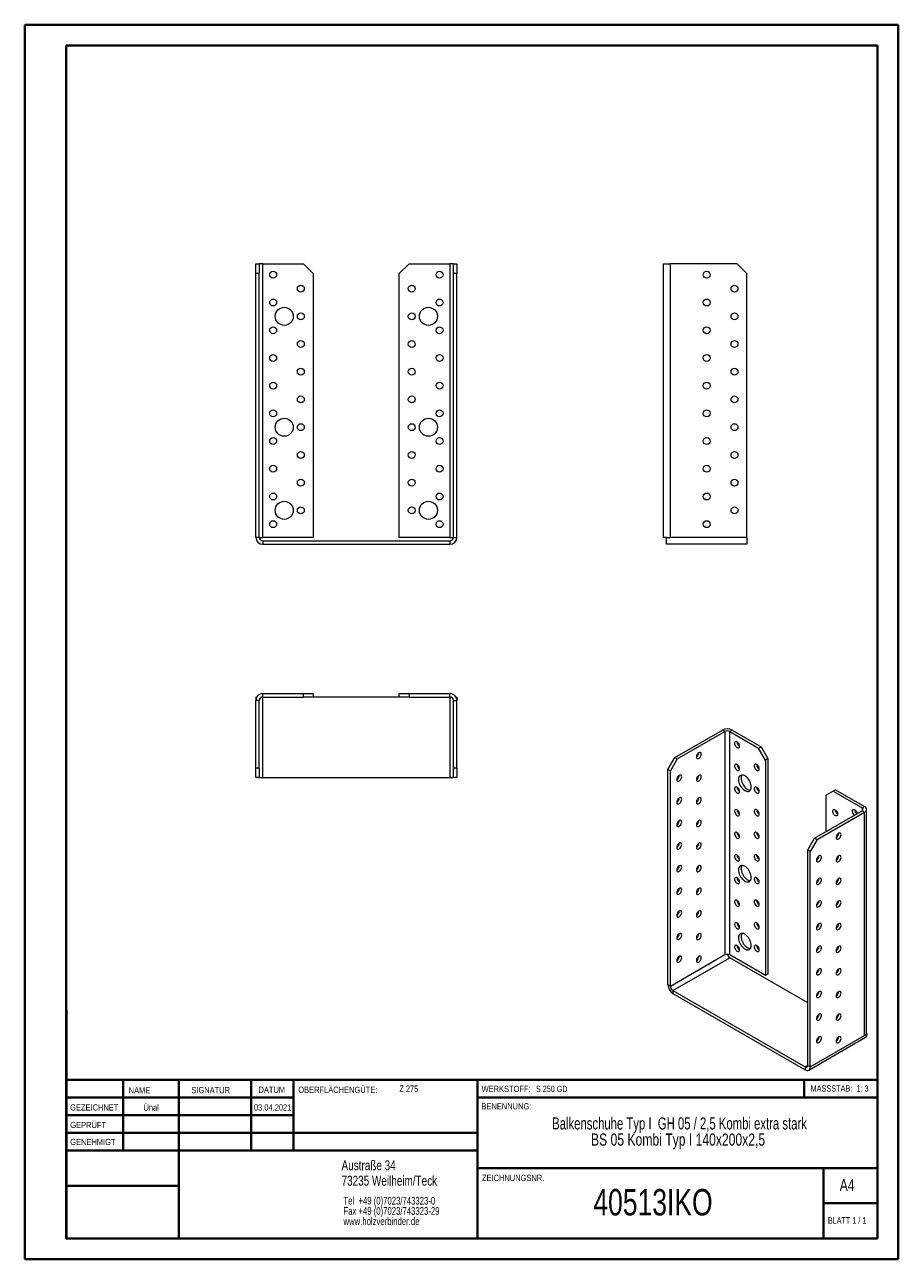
# Model space of a CAD drawing. Header units: millimetres. Extents: x 0 to 210, y 0 to 297.
import ezdxf

# ---------------------------------------------------------------- set-up
doc = ezdxf.new("R2010")
doc.units = ezdxf.units.MM
doc.styles.add('SLDTEXTSTYLE0', font='TXT', dxfattribs={"width": 0.75})
doc.styles.add('SLDTEXTSTYLE1', font='TXT', dxfattribs={"width": 0.681818})
doc.styles.add('SLDTEXTSTYLE2', font='TXT', dxfattribs={"width": 0.7})
doc.styles.add('SLDTEXTSTYLE3', font='TXT', dxfattribs={"width": 0.6875})
doc.styles.add('SLDTEXTSTYLE4', font='TXT', dxfattribs={"width": 0.69898})

# ---------------------------------------------------------------- blocks, each defined once
blk = doc.blocks.new('SW_NOTE_0')
at = {"color": 0, "linetype": 'Continuous', "lineweight": 0, "char_height": 1.8521, "attachment_point": 1, "style": 'SLDTEXTSTYLE0'}
for s, insert in [('Tel  +49 (0)7023/743323-0', (0, 2.39)), ('Fax +49 (0)7023/743323-29', (0, -0.08)), ('www.holzverbinder.de', (0, -2.55))]:
    blk.add_mtext(s, dxfattribs=dict(at, insert=insert))
blk = doc.blocks.new('SW_NOTE_1')
at = {"color": 0, "linetype": 'Continuous', "lineweight": 0, "char_height": 2.9104, "attachment_point": 2}
for s, insert, style in [('Balkenschuhe Typ I  GH 05 / 2,5 Kombi extra stark', (45.38, 3.75), 'SLDTEXTSTYLE4'), ('BS 05 Kombi Typ I 140x200x2,5', (45.03, -0.13), 'SLDTEXTSTYLE0')]:
    blk.add_mtext(s, dxfattribs=dict(at, insert=insert, style=style))

msp = doc.modelspace()

# ---------------------------------------------------------------- linework, layer by layer
at = {"color": 7, "linetype": 'Continuous', "lineweight": 40}
for p, q in [((0.08, 0.21), (0.08, 297.21)), ((0.08, 297.21), (210.08, 297.21)), ((210.08, 0.21), (210.08, 297.21)), ((210.08, 292.21), (210.08, 297.21)), ((10.08, 292.21), (205.08, 292.21)), ((10.08, 5.21), (10.08, 292.21)), ((205.08, 5.21), (205.08, 292.21)), ((10.11, 60.37), (10.11, 5.12)), ((205.08, 43.37), (10.11, 43.37)), ((23.71, 43.37), (23.71, 26.37)), ((37.1, 43.37), (37.1, 5.12)), ((54.51, 43.37), (54.51, 26.37)), ((64.71, 26.37), (64.71, 43.37)), ((108.91, 43.37), (108.91, 5.12)), ((187.47, 39.12), (187.47, 43.37)), ((64.71, 39.1), (10.11, 39.1)), ((205.08, 39.12), (108.91, 39.12)), ((64.71, 34.87), (10.11, 34.87)), ((108.91, 30.62), (10.11, 30.62)), ((108.91, 26.37), (10.11, 26.37)), ((108.91, 22.12), (205.08, 22.12)), ((192.08, 5.21), (192.08, 22.21)), ((37.1, 17.87), (10.11, 17.87)), ((10.11, 13.71), (10.08, 13.71)), ((205.08, 13.71), (192.08, 13.71)), ((10.11, 9.46), (10.08, 9.46)), ((10.08, 5.21), (205.08, 5.21)), ((205.08, 5.21), (180.99, 5.21)), ((0.08, 0.21), (210.08, 0.21))]:
    msp.add_line(p, q, dxfattribs=at)
at = {"color": 7, "linetype": 'Continuous', "lineweight": 15}
for p, q in [((55.63, 239.72), (56.46, 239.72)), ((55.63, 237.39), (55.63, 239.72)), ((56.46, 239.72), (56.46, 237.39)), ((57.3, 239.72), (56.46, 239.72)), ((57.3, 173.89), (57.3, 239.72)), ((57.3, 239.72), (67.13, 239.72)), ((69.46, 237.39), (67.13, 239.72)), ((92.46, 239.72), (90.13, 237.39)), ((92.46, 239.72), (102.3, 239.72)), ((102.3, 239.72), (102.3, 173.89)), ((103.13, 239.72), (102.3, 239.72)), ((103.13, 237.39), (103.13, 239.72)), ((103.13, 239.72), (103.96, 239.72)), ((103.96, 239.72), (103.96, 237.39)), ((153.54, 239.72), (153.54, 173.89)), ((153.54, 239.72), (155.21, 239.72)), ((155.21, 239.72), (155.21, 173.89)), ((171.37, 239.72), (155.21, 239.72)), ((173.71, 237.39), (171.37, 239.72)), ((56.46, 237.39), (55.63, 237.39)), ((55.63, 173.89), (55.63, 237.39)), ((56.46, 173.89), (56.46, 237.39)), ((69.46, 237.39), (69.46, 173.89)), ((90.13, 173.89), (90.13, 237.39)), ((103.96, 237.39), (103.13, 237.39)), ((103.13, 173.89), (103.13, 237.39)), ((103.96, 173.89), (103.96, 237.39)), ((173.71, 173.89), (173.71, 237.39)), ((56.46, 173.89), (55.63, 173.89)), ((56.46, 173.89), (57.3, 173.89)), ((69.46, 173.89), (57.3, 173.89)), ((57.3, 173.06), (57.3, 172.22)), ((57.3, 173.06), (102.3, 173.06)), ((102.3, 173.89), (90.13, 173.89)), ((102.3, 173.89), (103.13, 173.89)), ((102.3, 173.06), (102.3, 172.22)), ((103.13, 173.89), (103.96, 173.89)), ((154.37, 173.89), (153.54, 173.89)), ((154.37, 173.89), (155.21, 173.89)), ((154.37, 172.22), (154.37, 173.89)), ((173.71, 173.89), (155.21, 173.89)), ((173.71, 173.89), (173.71, 172.22)), ((57.3, 172.22), (102.3, 172.22)), ((173.71, 172.22), (154.37, 172.22)), ((55.63, 135.47), (55.63, 134.64)), ((55.85, 135.47), (55.63, 135.47)), ((56.46, 134.64), (55.63, 134.64)), ((55.63, 118.47), (55.63, 134.64)), ((56.46, 118.47), (56.46, 134.64)), ((57.3, 135.47), (57.3, 136.3)), ((57.3, 136.3), (67.13, 136.3)), ((57.3, 135.47), (67.13, 135.47)), ((57.3, 116.14), (57.3, 135.47)), ((67.13, 135.47), (67.13, 136.3)), ((67.13, 136.3), (69.46, 136.3)), ((69.46, 135.47), (67.13, 135.47)), ((69.46, 136.3), (69.46, 135.47)), ((90.13, 135.47), (69.46, 135.47)), ((90.13, 135.47), (90.13, 136.3)), ((90.13, 136.3), (92.46, 136.3)), ((92.46, 135.47), (90.13, 135.47)), ((92.46, 136.3), (92.46, 135.47)), ((92.46, 136.3), (102.3, 136.3)), ((92.46, 135.47), (102.3, 135.47)), ((102.3, 135.47), (102.3, 136.3)), ((102.3, 135.47), (102.3, 116.14)), ((103.13, 134.64), (103.96, 134.64)), ((103.13, 118.47), (103.13, 134.64)), ((103.74, 135.47), (103.96, 135.47)), ((103.96, 135.47), (103.96, 134.64)), ((103.96, 118.47), (103.96, 134.64)), ((156.36, 120.93), (167.79, 127.53)), ((156.95, 120.59), (168.38, 127.19)), ((168.38, 127.19), (167.79, 127.53)), ((168.38, 127.19), (168.38, 73.43)), ((169.56, 127.19), (170.15, 127.53)), ((169.56, 73.43), (169.56, 127.19)), ((169.56, 127.19), (176.51, 123.18)), ((170.15, 127.53), (177.1, 123.52)), ((176.51, 123.18), (177.1, 123.52)), ((178.16, 120.32), (176.51, 123.18)), ((177.1, 123.52), (178.75, 120.66)), ((154.71, 118.07), (156.36, 120.93)), ((156.95, 120.59), (155.3, 117.73)), ((156.36, 120.93), (156.95, 120.59)), ((178.75, 120.66), (178.16, 120.32)), ((178.16, 120.32), (178.16, 68.47)), ((178.75, 120.66), (178.75, 68.81)), ((55.63, 118.47), (56.46, 118.47)), ((55.63, 116.14), (55.63, 118.47)), ((56.46, 116.14), (55.63, 116.14)), ((56.46, 118.47), (56.46, 116.14)), ((56.46, 116.14), (57.3, 116.14)), ((57.3, 116.14), (102.3, 116.14)), ((102.3, 116.14), (103.13, 116.14)), ((103.13, 118.47), (103.96, 118.47)), ((103.13, 116.14), (103.13, 118.47)), ((103.96, 116.14), (103.13, 116.14)), ((103.96, 118.47), (103.96, 116.14)), ((155.3, 117.73), (154.71, 118.07)), ((154.71, 66.22), (154.71, 118.07)), ((155.3, 65.88), (155.3, 117.73)), ((195.01, 113.18), (194.42, 112.84)), ((195.01, 113.18), (201.97, 109.16)), ((194.42, 112.84), (192.77, 111.88)), ((192.77, 103.17), (192.77, 111.88)), ((194.42, 112.84), (201.38, 108.82)), ((189.95, 101.54), (201.38, 108.14)), ((190.54, 101.2), (201.97, 107.8)), ((201.38, 108.82), (201.97, 109.16)), ((201.38, 108.82), (201.38, 108.14)), ((201.38, 108.14), (201.97, 107.8)), ((201.97, 54.05), (201.97, 107.8)), ((202.46, 54.73), (202.46, 108.48)), ((188.3, 98.68), (189.95, 101.54)), ((190.54, 101.2), (188.89, 98.34)), ((189.95, 101.54), (190.54, 101.2)), ((188.89, 98.34), (188.3, 98.68)), ((188.3, 46.83), (188.3, 98.68)), ((188.89, 46.49), (188.89, 98.34)), ((168.38, 73.43), (155.3, 65.88)), ((155.89, 64.86), (169.56, 72.75)), ((178.16, 68.47), (169.56, 73.43)), ((188.3, 61.94), (169.56, 72.75)), ((178.75, 68.81), (178.16, 68.47)), ((155.3, 65.88), (154.71, 66.22)), ((155.89, 64.86), (155.89, 64.18)), ((155.89, 64.86), (187.71, 46.49)), ((155.89, 64.18), (187.71, 45.81)), ((195.48, 58.47), (195.25, 58.6)), ((188.54, 45.73), (202.21, 53.62)), ((188.89, 46.49), (201.97, 54.05)), ((202.56, 54.39), (201.97, 54.05)), ((202.4, 54.48), (202.56, 54.39)), ((188.3, 46.83), (187.71, 46.49)), ((187.71, 46.49), (187.71, 45.81)), ((188.3, 46.83), (188.89, 46.49))]:
    msp.add_line(p, q, dxfattribs=at)
at = {"color": 7, "linetype": 'Continuous', "lineweight": 0}
for p, q in [((64.71, 39.12), (10.11, 39.12)), ((23.71, 5.21), (23.71, 5.12)), ((54.51, 5.21), (54.51, 5.12))]:
    msp.add_line(p, q, dxfattribs=at)
at = {"color": 7, "linetype": 'Continuous', "lineweight": 15, "flags": 128}
for points in [[(171.91, 123.65), (171.89, 123.85), (171.83, 124.06), (171.73, 124.26), (171.6, 124.44), (171.45, 124.59), (171.29, 124.69), (171.13, 124.75), (170.99, 124.74), (170.87, 124.69), (170.79, 124.58), (170.74, 124.42), (170.74, 124.24), (170.79, 124.03), (170.87, 123.83), (170.99, 123.63), (171.13, 123.47), (171.29, 123.34), (171.45, 123.26), (171.6, 123.23), (171.73, 123.26), (171.83, 123.35), (171.89, 123.48), (171.91, 123.65)], [(162.13, 122.09), (161.97, 121.97), (161.83, 121.81), (161.7, 121.62), (161.61, 121.42), (161.56, 121.21), (161.55, 121.02), (161.58, 120.86), (161.65, 120.74), (161.76, 120.66), (161.9, 120.65), (162.05, 120.69), (162.21, 120.78), (162.37, 120.92), (162.51, 121.09), (162.61, 121.29), (162.69, 121.5), (162.72, 121.7), (162.71, 121.88), (162.66, 122.02), (162.56, 122.12), (162.44, 122.17), (162.29, 122.15), (162.13, 122.09)], [(171.91, 118.21), (171.89, 118.4), (171.83, 118.61), (171.73, 118.81), (171.6, 119), (171.45, 119.15), (171.29, 119.25), (171.13, 119.3), (170.99, 119.3), (170.87, 119.24), (170.79, 119.13), (170.74, 118.98), (170.74, 118.79), (170.79, 118.59), (170.87, 118.38), (170.99, 118.19), (171.13, 118.02), (171.29, 117.89), (171.45, 117.81), (171.6, 117.79), (171.73, 117.82), (171.83, 117.9), (171.89, 118.04), (171.91, 118.21)], [(176.63, 118.21), (176.61, 118.41), (176.54, 118.61), (176.44, 118.81), (176.31, 119), (176.16, 119.15), (176, 119.25), (175.84, 119.3), (175.7, 119.3), (175.58, 119.24), (175.5, 119.13), (175.46, 118.98), (175.46, 118.79), (175.5, 118.59), (175.58, 118.38), (175.7, 118.19), (175.84, 118.02), (176, 117.89), (176.16, 117.81), (176.31, 117.79), (176.44, 117.82), (176.54, 117.91), (176.61, 118.04), (176.63, 118.21)], [(157.42, 116.64), (157.26, 116.53), (157.11, 116.37), (156.99, 116.18), (156.9, 115.98), (156.84, 115.77), (156.83, 115.58), (156.86, 115.42), (156.94, 115.29), (157.05, 115.22), (157.18, 115.2), (157.34, 115.24), (157.5, 115.34), (157.65, 115.48), (157.79, 115.65), (157.9, 115.85), (157.97, 116.06), (158.01, 116.26), (158, 116.44), (157.94, 116.58), (157.85, 116.68), (157.73, 116.72), (157.58, 116.71), (157.42, 116.64)], [(162.13, 116.64), (161.97, 116.53), (161.83, 116.37), (161.7, 116.18), (161.61, 115.97), (161.56, 115.77), (161.55, 115.58), (161.58, 115.42), (161.65, 115.29), (161.76, 115.22), (161.9, 115.2), (162.05, 115.24), (162.21, 115.34), (162.37, 115.48), (162.51, 115.65), (162.61, 115.85), (162.69, 116.06), (162.72, 116.26), (162.71, 116.44), (162.66, 116.58), (162.56, 116.68), (162.44, 116.72), (162.29, 116.71), (162.13, 116.64)], [(174.74, 113.85), (174.72, 114.16), (174.66, 114.48), (174.56, 114.8), (174.42, 115.13), (174.25, 115.44), (174.05, 115.74), (173.83, 116), (173.59, 116.24), (173.34, 116.43), (173.08, 116.57), (172.84, 116.67), (172.6, 116.71), (172.37, 116.7), (172.17, 116.64), (172, 116.52), (171.86, 116.36), (171.76, 116.15), (171.7, 115.9), (171.68, 115.62), (171.7, 115.32), (171.76, 115), (171.86, 114.67), (172, 114.35), (172.17, 114.04), (172.37, 113.74), (172.6, 113.47), (172.84, 113.24), (173.08, 113.05), (173.34, 112.9), (173.59, 112.81), (173.83, 112.76), (174.05, 112.77), (174.25, 112.84), (174.42, 112.95), (174.56, 113.12), (174.66, 113.33), (174.72, 113.57), (174.74, 113.85)], [(172.46, 116.71), (172.45, 116.7), (172.35, 116.49), (172.29, 116.24), (172.27, 115.96), (172.29, 115.66), (172.35, 115.34), (172.45, 115.01), (172.59, 114.69), (172.76, 114.38), (172.96, 114.08), (173.19, 113.81), (173.42, 113.58), (173.67, 113.39), (173.93, 113.24), (174.18, 113.15), (174.42, 113.1), (174.55, 113.1)], [(171.91, 112.77), (171.89, 112.96), (171.83, 113.17), (171.73, 113.37), (171.6, 113.55), (171.45, 113.7), (171.29, 113.81), (171.13, 113.86), (170.99, 113.86), (170.87, 113.8), (170.79, 113.69), (170.74, 113.53), (170.74, 113.35), (170.79, 113.15), (170.87, 112.94), (170.99, 112.75), (171.13, 112.58), (171.29, 112.45), (171.45, 112.37), (171.6, 112.34), (171.73, 112.38), (171.83, 112.46), (171.89, 112.59), (171.91, 112.77)], [(176.63, 112.77), (176.61, 112.96), (176.54, 113.17), (176.44, 113.37), (176.31, 113.55), (176.16, 113.7), (176, 113.81), (175.84, 113.86), (175.7, 113.86), (175.58, 113.8), (175.5, 113.69), (175.46, 113.54), (175.46, 113.35), (175.5, 113.15), (175.58, 112.94), (175.7, 112.75), (175.84, 112.58), (176, 112.45), (176.16, 112.37), (176.31, 112.35), (176.44, 112.38), (176.54, 112.46), (176.61, 112.59), (176.63, 112.77)], [(157.42, 111.2), (157.26, 111.08), (157.11, 110.93), (156.99, 110.74), (156.9, 110.53), (156.84, 110.33), (156.83, 110.13), (156.86, 109.97), (156.94, 109.85), (157.05, 109.78), (157.18, 109.76), (157.34, 109.8), (157.5, 109.89), (157.65, 110.03), (157.79, 110.21), (157.9, 110.41), (157.97, 110.61), (158.01, 110.81), (158, 110.99), (157.94, 111.14), (157.85, 111.23), (157.73, 111.28), (157.58, 111.27), (157.42, 111.2)], [(162.13, 111.2), (161.97, 111.08), (161.83, 110.92), (161.7, 110.74), (161.61, 110.53), (161.56, 110.33), (161.55, 110.13), (161.58, 109.97), (161.65, 109.85), (161.76, 109.78), (161.9, 109.76), (162.05, 109.8), (162.21, 109.89), (162.37, 110.03), (162.51, 110.21), (162.61, 110.41), (162.69, 110.61), (162.72, 110.81), (162.71, 110.99), (162.66, 111.14), (162.56, 111.23), (162.44, 111.28), (162.29, 111.27), (162.13, 111.2)], [(171.91, 107.32), (171.89, 107.52), (171.83, 107.72), (171.73, 107.93), (171.6, 108.11), (171.45, 108.26), (171.29, 108.36), (171.13, 108.42), (170.99, 108.41), (170.87, 108.35), (170.79, 108.24), (170.74, 108.09), (170.74, 107.91), (170.79, 107.7), (170.87, 107.5), (170.99, 107.3), (171.13, 107.13), (171.29, 107.01), (171.45, 106.93), (171.6, 106.9), (171.73, 106.93), (171.83, 107.02), (171.89, 107.15), (171.91, 107.32)], [(176.63, 107.32), (176.61, 107.52), (176.54, 107.73), (176.44, 107.93), (176.31, 108.11), (176.16, 108.26), (176, 108.36), (175.84, 108.42), (175.7, 108.41), (175.58, 108.36), (175.5, 108.25), (175.46, 108.09), (175.46, 107.91), (175.5, 107.7), (175.58, 107.5), (175.7, 107.3), (175.84, 107.13), (176, 107.01), (176.16, 106.93), (176.31, 106.9), (176.44, 106.93), (176.54, 107.02), (176.61, 107.15), (176.63, 107.32)], [(194.31, 108), (194.33, 108.18), (194.39, 108.31), (194.49, 108.39), (194.62, 108.42), (194.78, 108.4), (194.94, 108.32), (195.09, 108.19), (195.24, 108.02), (195.35, 107.83), (195.44, 107.62), (195.48, 107.42), (195.48, 107.23), (195.44, 107.08), (195.35, 106.97), (195.24, 106.91), (195.09, 106.91), (194.94, 106.96), (194.78, 107.07), (194.62, 107.22), (194.49, 107.4), (194.39, 107.6), (194.33, 107.81), (194.31, 108)], [(199.02, 108), (199.04, 108.18), (199.11, 108.31), (199.21, 108.39), (199.34, 108.43), (199.49, 108.4), (199.65, 108.32), (199.81, 108.19), (199.95, 108.02), (200.07, 107.83), (200.15, 107.62), (200.19, 107.45)], [(157.42, 105.76), (157.26, 105.64), (157.11, 105.48), (156.99, 105.29), (156.9, 105.09), (156.84, 104.88), (156.83, 104.69), (156.86, 104.53), (156.94, 104.41), (157.05, 104.33), (157.18, 104.32), (157.34, 104.36), (157.5, 104.45), (157.65, 104.59), (157.79, 104.76), (157.9, 104.96), (157.97, 105.17), (158.01, 105.37), (158, 105.55), (157.94, 105.69), (157.85, 105.79), (157.73, 105.83), (157.58, 105.82), (157.42, 105.76)], [(162.13, 105.76), (161.97, 105.64), (161.83, 105.48), (161.7, 105.29), (161.61, 105.09), (161.56, 104.88), (161.55, 104.69), (161.58, 104.53), (161.65, 104.41), (161.76, 104.33), (161.9, 104.32), (162.05, 104.36), (162.21, 104.45), (162.37, 104.59), (162.51, 104.76), (162.61, 104.96), (162.69, 105.17), (162.72, 105.37), (162.71, 105.55), (162.66, 105.69), (162.56, 105.79), (162.44, 105.83), (162.29, 105.82), (162.13, 105.76)], [(171.91, 101.88), (171.89, 102.07), (171.83, 102.28), (171.73, 102.48), (171.6, 102.67), (171.45, 102.82), (171.29, 102.92), (171.13, 102.97), (170.99, 102.97), (170.87, 102.91), (170.79, 102.8), (170.74, 102.65), (170.74, 102.46), (170.79, 102.26), (170.87, 102.05), (170.99, 101.86), (171.13, 101.69), (171.29, 101.56), (171.45, 101.48), (171.6, 101.46), (171.73, 101.49), (171.83, 101.57), (171.89, 101.71), (171.91, 101.88)], [(176.63, 101.88), (176.61, 102.07), (176.54, 102.28), (176.44, 102.48), (176.31, 102.67), (176.16, 102.82), (176, 102.92), (175.84, 102.97), (175.7, 102.97), (175.58, 102.91), (175.5, 102.8), (175.46, 102.65), (175.46, 102.46), (175.5, 102.26), (175.58, 102.05), (175.7, 101.86), (175.84, 101.69), (176, 101.56), (176.16, 101.48), (176.31, 101.46), (176.44, 101.49), (176.54, 101.57), (176.61, 101.71), (176.63, 101.88)], [(195.72, 102.7), (195.56, 102.58), (195.41, 102.42), (195.29, 102.23), (195.2, 102.03), (195.14, 101.82), (195.13, 101.63), (195.17, 101.47), (195.24, 101.35), (195.35, 101.28), (195.49, 101.26), (195.64, 101.3), (195.8, 101.39), (195.96, 101.53), (196.09, 101.7), (196.2, 101.9), (196.28, 102.11), (196.31, 102.31), (196.3, 102.49), (196.24, 102.63), (196.15, 102.73), (196.03, 102.78), (195.88, 102.76), (195.72, 102.7)], [(195.42, 101.93), (195.37, 101.96), (195.23, 102.1)], [(195.37, 102.36), (195.44, 102.18), (195.48, 102)], [(157.42, 100.31), (157.26, 100.2), (157.11, 100.04), (156.99, 99.85), (156.9, 99.64), (156.84, 99.44), (156.83, 99.25), (156.86, 99.08), (156.94, 98.96), (157.05, 98.89), (157.18, 98.87), (157.34, 98.91), (157.5, 99.01), (157.65, 99.14), (157.79, 99.32), (157.9, 99.52), (157.97, 99.73), (158.01, 99.93), (158, 100.1), (157.94, 100.25), (157.85, 100.35), (157.73, 100.39), (157.58, 100.38), (157.42, 100.31)], [(162.13, 100.31), (161.97, 100.2), (161.83, 100.04), (161.7, 99.85), (161.61, 99.64), (161.56, 99.44), (161.55, 99.25), (161.58, 99.08), (161.65, 98.96), (161.76, 98.89), (161.9, 98.87), (162.05, 98.91), (162.21, 99), (162.37, 99.14), (162.51, 99.32), (162.61, 99.52), (162.69, 99.73), (162.72, 99.93), (162.71, 100.1), (162.66, 100.25), (162.56, 100.35), (162.44, 100.39), (162.29, 100.38), (162.13, 100.31)], [(171.91, 96.43), (171.89, 96.63), (171.83, 96.84), (171.73, 97.04), (171.6, 97.22), (171.45, 97.37), (171.29, 97.48), (171.13, 97.53), (170.99, 97.53), (170.87, 97.47), (170.79, 97.36), (170.74, 97.2), (170.74, 97.02), (170.79, 96.82), (170.87, 96.61), (170.99, 96.41), (171.13, 96.25), (171.29, 96.12), (171.45, 96.04), (171.6, 96.01), (171.73, 96.04), (171.83, 96.13), (171.89, 96.26), (171.91, 96.43)], [(176.63, 96.43), (176.61, 96.63), (176.54, 96.84), (176.44, 97.04), (176.31, 97.22), (176.16, 97.37), (176, 97.48), (175.84, 97.53), (175.7, 97.53), (175.58, 97.47), (175.5, 97.36), (175.46, 97.2), (175.46, 97.02), (175.5, 96.82), (175.58, 96.61), (175.7, 96.42), (175.84, 96.25), (176, 96.12), (176.16, 96.04), (176.31, 96.01), (176.44, 96.05), (176.54, 96.13), (176.61, 96.26), (176.63, 96.43)], [(191.01, 97.25), (190.85, 97.14), (190.7, 96.98), (190.58, 96.79), (190.48, 96.59), (190.43, 96.38), (190.42, 96.19), (190.45, 96.03), (190.53, 95.9), (190.63, 95.83), (190.77, 95.81), (190.93, 95.85), (191.09, 95.95), (191.24, 96.09), (191.38, 96.26), (191.49, 96.46), (191.56, 96.67), (191.59, 96.87), (191.58, 97.05), (191.53, 97.19), (191.44, 97.29), (191.31, 97.33), (191.17, 97.32), (191.01, 97.25)], [(195.72, 97.25), (195.56, 97.14), (195.41, 96.98), (195.29, 96.79), (195.2, 96.58), (195.14, 96.38), (195.13, 96.19), (195.17, 96.03), (195.24, 95.9), (195.35, 95.83), (195.49, 95.81), (195.64, 95.85), (195.8, 95.95), (195.96, 96.09), (196.09, 96.26), (196.2, 96.46), (196.28, 96.67), (196.31, 96.87), (196.3, 97.05), (196.24, 97.19), (196.15, 97.29), (196.03, 97.33), (195.88, 97.32), (195.72, 97.25)], [(195.42, 96.48), (195.37, 96.52), (195.23, 96.66)], [(195.37, 96.91), (195.44, 96.74), (195.48, 96.56)], [(157.42, 94.87), (157.26, 94.75), (157.11, 94.59), (156.99, 94.41), (156.9, 94.2), (156.84, 94), (156.83, 93.8), (156.86, 93.64), (156.94, 93.52), (157.05, 93.45), (157.18, 93.43), (157.34, 93.47), (157.5, 93.56), (157.65, 93.7), (157.79, 93.88), (157.9, 94.08), (157.97, 94.28), (158.01, 94.48), (158, 94.66), (157.94, 94.8), (157.85, 94.9), (157.73, 94.95), (157.58, 94.94), (157.42, 94.87)], [(162.13, 94.87), (161.97, 94.75), (161.83, 94.59), (161.7, 94.41), (161.61, 94.2), (161.56, 93.99), (161.55, 93.8), (161.58, 93.64), (161.65, 93.52), (161.76, 93.45), (161.9, 93.43), (162.05, 93.47), (162.21, 93.56), (162.37, 93.7), (162.51, 93.88), (162.61, 94.07), (162.69, 94.28), (162.72, 94.48), (162.71, 94.66), (162.66, 94.8), (162.56, 94.9), (162.44, 94.95), (162.29, 94.94), (162.13, 94.87)], [(171.91, 90.99), (171.89, 91.19), (171.83, 91.39), (171.73, 91.6), (171.6, 91.78), (171.45, 91.93), (171.29, 92.03), (171.13, 92.09), (170.99, 92.08), (170.87, 92.02), (170.79, 91.91), (170.74, 91.76), (170.74, 91.58), (170.79, 91.37), (170.87, 91.17), (170.99, 90.97), (171.13, 90.8), (171.29, 90.68), (171.45, 90.6), (171.6, 90.57), (171.73, 90.6), (171.83, 90.69), (171.89, 90.82), (171.91, 90.99)], [(174.74, 92.08), (174.72, 92.38), (174.66, 92.7), (174.56, 93.03), (174.42, 93.35), (174.25, 93.67), (174.05, 93.96), (173.83, 94.23), (173.59, 94.46), (173.34, 94.65), (173.08, 94.8), (172.84, 94.9), (172.6, 94.94), (172.37, 94.93), (172.17, 94.86), (172, 94.75), (171.86, 94.58), (171.76, 94.38), (171.7, 94.13), (171.68, 93.85), (171.7, 93.55), (171.76, 93.23), (171.86, 92.9), (172, 92.58), (172.17, 92.26), (172.37, 91.97), (172.6, 91.7), (172.84, 91.47), (173.08, 91.27), (173.34, 91.13), (173.59, 91.03), (173.83, 90.99), (174.05, 91), (174.25, 91.06), (174.42, 91.18), (174.56, 91.34), (174.66, 91.55), (174.72, 91.8), (174.74, 92.08)], [(172.46, 94.94), (172.45, 94.92), (172.35, 94.72), (172.29, 94.47), (172.27, 94.19), (172.29, 93.89), (172.35, 93.57), (172.45, 93.24), (172.59, 92.92), (172.76, 92.6), (172.96, 92.31), (173.19, 92.04), (173.42, 91.81), (173.67, 91.61), (173.93, 91.47), (174.18, 91.37), (174.42, 91.33), (174.55, 91.33)], [(176.63, 90.99), (176.61, 91.19), (176.54, 91.39), (176.44, 91.6), (176.31, 91.78), (176.16, 91.93), (176, 92.03), (175.84, 92.09), (175.7, 92.08), (175.58, 92.02), (175.5, 91.91), (175.46, 91.76), (175.46, 91.58), (175.5, 91.37), (175.58, 91.17), (175.7, 90.97), (175.84, 90.8), (176, 90.68), (176.16, 90.6), (176.31, 90.57), (176.44, 90.6), (176.54, 90.69), (176.61, 90.82), (176.63, 90.99)], [(157.42, 89.43), (157.26, 89.31), (157.11, 89.15), (156.99, 88.96), (156.9, 88.76), (156.84, 88.55), (156.83, 88.36), (156.86, 88.2), (156.94, 88.08), (157.05, 88), (157.18, 87.99), (157.34, 88.03), (157.5, 88.12), (157.65, 88.26), (157.79, 88.43), (157.9, 88.63), (157.97, 88.84), (158.01, 89.04), (158, 89.22), (157.94, 89.36), (157.85, 89.46), (157.73, 89.5), (157.58, 89.49), (157.42, 89.43)], [(162.13, 89.43), (161.97, 89.31), (161.83, 89.15), (161.7, 88.96), (161.61, 88.76), (161.56, 88.55), (161.55, 88.36), (161.58, 88.2), (161.65, 88.08), (161.76, 88), (161.9, 87.99), (162.05, 88.03), (162.21, 88.12), (162.37, 88.26), (162.51, 88.43), (162.61, 88.63), (162.69, 88.84), (162.72, 89.04), (162.71, 89.22), (162.66, 89.36), (162.56, 89.46), (162.44, 89.5), (162.29, 89.49), (162.13, 89.43)], [(191.01, 91.81), (190.85, 91.69), (190.7, 91.54), (190.58, 91.35), (190.48, 91.14), (190.43, 90.94), (190.42, 90.74), (190.45, 90.58), (190.53, 90.46), (190.63, 90.39), (190.77, 90.37), (190.93, 90.41), (191.09, 90.5), (191.24, 90.64), (191.38, 90.82), (191.49, 91.02), (191.56, 91.22), (191.59, 91.42), (191.58, 91.6), (191.53, 91.75), (191.44, 91.84), (191.31, 91.89), (191.17, 91.88), (191.01, 91.81)], [(195.72, 91.81), (195.56, 91.69), (195.41, 91.53), (195.29, 91.35), (195.2, 91.14), (195.14, 90.94), (195.13, 90.74), (195.17, 90.58), (195.24, 90.46), (195.35, 90.39), (195.49, 90.37), (195.64, 90.41), (195.8, 90.5), (195.96, 90.64), (196.09, 90.82), (196.2, 91.02), (196.28, 91.22), (196.31, 91.42), (196.3, 91.6), (196.24, 91.75), (196.15, 91.84), (196.03, 91.89), (195.88, 91.88), (195.72, 91.81)], [(195.42, 91.04), (195.37, 91.08), (195.23, 91.21)], [(195.37, 91.47), (195.44, 91.29), (195.48, 91.12)], [(171.91, 85.55), (171.89, 85.74), (171.83, 85.95), (171.73, 86.15), (171.6, 86.33), (171.45, 86.48), (171.29, 86.59), (171.13, 86.64), (170.99, 86.64), (170.87, 86.58), (170.79, 86.47), (170.74, 86.32), (170.74, 86.13), (170.79, 85.93), (170.87, 85.72), (170.99, 85.53), (171.13, 85.36), (171.29, 85.23), (171.45, 85.15), (171.6, 85.13), (171.73, 85.16), (171.83, 85.24), (171.89, 85.38), (171.91, 85.55)], [(176.63, 85.55), (176.61, 85.74), (176.54, 85.95), (176.44, 86.15), (176.31, 86.34), (176.16, 86.48), (176, 86.59), (175.84, 86.64), (175.7, 86.64), (175.58, 86.58), (175.5, 86.47), (175.46, 86.32), (175.46, 86.13), (175.5, 85.93), (175.58, 85.72), (175.7, 85.53), (175.84, 85.36), (176, 85.23), (176.16, 85.15), (176.31, 85.13), (176.44, 85.16), (176.54, 85.24), (176.61, 85.38), (176.63, 85.55)], [(191.01, 86.37), (190.85, 86.25), (190.7, 86.09), (190.58, 85.9), (190.48, 85.7), (190.43, 85.49), (190.42, 85.3), (190.45, 85.14), (190.53, 85.02), (190.63, 84.94), (190.77, 84.93), (190.93, 84.97), (191.09, 85.06), (191.24, 85.2), (191.38, 85.37), (191.49, 85.57), (191.56, 85.78), (191.59, 85.98), (191.58, 86.16), (191.53, 86.3), (191.44, 86.4), (191.31, 86.45), (191.17, 86.43), (191.01, 86.37)], [(195.72, 86.37), (195.56, 86.25), (195.41, 86.09), (195.29, 85.9), (195.2, 85.7), (195.14, 85.49), (195.13, 85.3), (195.17, 85.14), (195.24, 85.02), (195.35, 84.94), (195.49, 84.93), (195.64, 84.97), (195.8, 85.06), (195.96, 85.2), (196.09, 85.37), (196.2, 85.57), (196.28, 85.78), (196.31, 85.98), (196.3, 86.16), (196.24, 86.3), (196.15, 86.4), (196.03, 86.44), (195.88, 86.43), (195.72, 86.37)], [(157.42, 83.98), (157.26, 83.87), (157.11, 83.71), (156.99, 83.52), (156.9, 83.31), (156.84, 83.11), (156.83, 82.92), (156.86, 82.75), (156.94, 82.63), (157.05, 82.56), (157.18, 82.54), (157.34, 82.58), (157.5, 82.67), (157.65, 82.81), (157.79, 82.99), (157.9, 83.19), (157.97, 83.4), (158.01, 83.6), (158, 83.77), (157.94, 83.92), (157.85, 84.02), (157.73, 84.06), (157.58, 84.05), (157.42, 83.98)], [(162.13, 83.98), (161.97, 83.87), (161.83, 83.71), (161.7, 83.52), (161.61, 83.31), (161.56, 83.11), (161.55, 82.92), (161.58, 82.75), (161.65, 82.63), (161.76, 82.56), (161.9, 82.54), (162.05, 82.58), (162.21, 82.67), (162.37, 82.81), (162.51, 82.99), (162.61, 83.19), (162.69, 83.39), (162.72, 83.59), (162.71, 83.77), (162.66, 83.92), (162.56, 84.02), (162.44, 84.06), (162.29, 84.05), (162.13, 83.98)], [(195.42, 85.59), (195.37, 85.63), (195.23, 85.77)], [(195.37, 86.03), (195.44, 85.85), (195.48, 85.67)], [(171.91, 80.1), (171.89, 80.3), (171.83, 80.51), (171.73, 80.71), (171.6, 80.89), (171.45, 81.04), (171.29, 81.15), (171.13, 81.2), (170.99, 81.2), (170.87, 81.14), (170.79, 81.03), (170.74, 80.87), (170.74, 80.69), (170.79, 80.48), (170.87, 80.28), (170.99, 80.08), (171.13, 79.92), (171.29, 79.79), (171.45, 79.71), (171.6, 79.68), (171.73, 79.71), (171.83, 79.8), (171.89, 79.93), (171.91, 80.1)], [(176.63, 80.1), (176.61, 80.3), (176.54, 80.51), (176.44, 80.71), (176.31, 80.89), (176.16, 81.04), (176, 81.15), (175.84, 81.2), (175.7, 81.2), (175.58, 81.14), (175.5, 81.03), (175.46, 80.87), (175.46, 80.69), (175.5, 80.49), (175.58, 80.28), (175.7, 80.08), (175.84, 79.92), (176, 79.79), (176.16, 79.71), (176.31, 79.68), (176.44, 79.71), (176.54, 79.8), (176.61, 79.93), (176.63, 80.1)], [(191.01, 80.92), (190.85, 80.81), (190.7, 80.65), (190.58, 80.46), (190.48, 80.25), (190.43, 80.05), (190.42, 79.86), (190.45, 79.7), (190.53, 79.57), (190.63, 79.5), (190.77, 79.48), (190.93, 79.52), (191.09, 79.62), (191.24, 79.75), (191.38, 79.93), (191.49, 80.13), (191.56, 80.34), (191.59, 80.54), (191.58, 80.72), (191.53, 80.86), (191.44, 80.96), (191.31, 81), (191.17, 80.99), (191.01, 80.92)], [(195.72, 80.92), (195.56, 80.81), (195.41, 80.65), (195.29, 80.46), (195.2, 80.25), (195.14, 80.05), (195.13, 79.86), (195.17, 79.69), (195.24, 79.57), (195.35, 79.5), (195.49, 79.48), (195.64, 79.52), (195.8, 79.62), (195.96, 79.75), (196.09, 79.93), (196.2, 80.13), (196.28, 80.34), (196.31, 80.54), (196.3, 80.71), (196.24, 80.86), (196.15, 80.96), (196.03, 81), (195.88, 80.99), (195.72, 80.92)], [(195.42, 80.15), (195.37, 80.19), (195.23, 80.33)], [(195.37, 80.58), (195.44, 80.4), (195.48, 80.23)], [(157.42, 78.54), (157.26, 78.42), (157.11, 78.26), (156.99, 78.07), (156.9, 77.87), (156.84, 77.66), (156.83, 77.47), (156.86, 77.31), (156.94, 77.19), (157.05, 77.12), (157.18, 77.1), (157.34, 77.14), (157.5, 77.23), (157.65, 77.37), (157.79, 77.55), (157.9, 77.74), (157.97, 77.95), (158.01, 78.15), (158, 78.33), (157.94, 78.47), (157.85, 78.57), (157.73, 78.62), (157.58, 78.61), (157.42, 78.54)], [(162.13, 78.54), (161.97, 78.42), (161.83, 78.26), (161.7, 78.07), (161.61, 77.87), (161.56, 77.66), (161.55, 77.47), (161.58, 77.31), (161.65, 77.19), (161.76, 77.12), (161.9, 77.1), (162.05, 77.14), (162.21, 77.23), (162.37, 77.37), (162.51, 77.55), (162.61, 77.74), (162.69, 77.95), (162.72, 78.15), (162.71, 78.33), (162.66, 78.47), (162.56, 78.57), (162.44, 78.62), (162.29, 78.61), (162.13, 78.54)], [(174.74, 75.75), (174.72, 76.05), (174.66, 76.37), (174.56, 76.7), (174.42, 77.02), (174.25, 77.34), (174.05, 77.63), (173.83, 77.9), (173.59, 78.13), (173.34, 78.32), (173.08, 78.47), (172.84, 78.57), (172.6, 78.61), (172.37, 78.6), (172.17, 78.53), (172, 78.42), (171.86, 78.25), (171.76, 78.04), (171.7, 77.8), (171.68, 77.52), (171.7, 77.21), (171.76, 76.9), (171.86, 76.57), (172, 76.24), (172.17, 75.93), (172.37, 75.64), (172.6, 75.37), (172.84, 75.14), (173.08, 74.94), (173.34, 74.8), (173.59, 74.7), (173.83, 74.66), (174.05, 74.67), (174.25, 74.73), (174.42, 74.85), (174.56, 75.01), (174.66, 75.22), (174.72, 75.47), (174.74, 75.75)], [(172.46, 78.61), (172.45, 78.59), (172.35, 78.38), (172.29, 78.14), (172.27, 77.86), (172.29, 77.55), (172.35, 77.24), (172.45, 76.91), (172.59, 76.58), (172.76, 76.27), (172.96, 75.98), (173.19, 75.71), (173.42, 75.48), (173.67, 75.28), (173.93, 75.14), (174.18, 75.04), (174.42, 75), (174.55, 75)], [(171.91, 74.66), (171.89, 74.86), (171.83, 75.06), (171.73, 75.27), (171.6, 75.45), (171.45, 75.6), (171.29, 75.7), (171.13, 75.76), (170.99, 75.75), (170.87, 75.69), (170.79, 75.58), (170.74, 75.43), (170.74, 75.24), (170.79, 75.04), (170.87, 74.83), (170.99, 74.64), (171.13, 74.47), (171.29, 74.34), (171.45, 74.26), (171.6, 74.24), (171.73, 74.27), (171.83, 74.36), (171.89, 74.49), (171.91, 74.66)], [(176.63, 74.66), (176.61, 74.86), (176.54, 75.06), (176.44, 75.27), (176.31, 75.45), (176.16, 75.6), (176, 75.7), (175.84, 75.76), (175.7, 75.75), (175.58, 75.69), (175.5, 75.58), (175.46, 75.43), (175.46, 75.24), (175.5, 75.04), (175.58, 74.83), (175.7, 74.64), (175.84, 74.47), (176, 74.34), (176.16, 74.27), (176.31, 74.24), (176.44, 74.27), (176.54, 74.36), (176.61, 74.49), (176.63, 74.66)], [(191.01, 75.48), (190.85, 75.36), (190.7, 75.2), (190.58, 75.02), (190.48, 74.81), (190.43, 74.61), (190.42, 74.41), (190.45, 74.25), (190.53, 74.13), (190.63, 74.06), (190.77, 74.04), (190.93, 74.08), (191.09, 74.17), (191.24, 74.31), (191.38, 74.49), (191.49, 74.69), (191.56, 74.89), (191.59, 75.09), (191.58, 75.27), (191.53, 75.42), (191.44, 75.51), (191.31, 75.56), (191.17, 75.55), (191.01, 75.48)], [(195.72, 75.48), (195.56, 75.36), (195.41, 75.2), (195.29, 75.02), (195.2, 74.81), (195.14, 74.6), (195.13, 74.41), (195.17, 74.25), (195.24, 74.13), (195.35, 74.06), (195.49, 74.04), (195.64, 74.08), (195.8, 74.17), (195.96, 74.31), (196.09, 74.49), (196.2, 74.68), (196.28, 74.89), (196.31, 75.09), (196.3, 75.27), (196.24, 75.41), (196.15, 75.51), (196.03, 75.56), (195.88, 75.55), (195.72, 75.48)], [(195.42, 74.71), (195.37, 74.75), (195.23, 74.88)], [(195.37, 75.14), (195.44, 74.96), (195.48, 74.79)], [(157.42, 73.1), (157.26, 72.98), (157.11, 72.82), (156.99, 72.63), (156.9, 72.43), (156.84, 72.22), (156.83, 72.03), (156.86, 71.87), (156.94, 71.74), (157.05, 71.67), (157.18, 71.66), (157.34, 71.69), (157.5, 71.79), (157.65, 71.93), (157.79, 72.1), (157.9, 72.3), (157.97, 72.51), (158.01, 72.71), (158, 72.89), (157.94, 73.03), (157.85, 73.13), (157.73, 73.17), (157.58, 73.16), (157.42, 73.1)], [(162.13, 73.1), (161.97, 72.98), (161.83, 72.82), (161.7, 72.63), (161.61, 72.43), (161.56, 72.22), (161.55, 72.03), (161.58, 71.87), (161.65, 71.74), (161.76, 71.67), (161.9, 71.66), (162.05, 71.69), (162.21, 71.79), (162.37, 71.93), (162.51, 72.1), (162.61, 72.3), (162.69, 72.51), (162.72, 72.71), (162.71, 72.89), (162.66, 73.03), (162.56, 73.13), (162.44, 73.17), (162.29, 73.16), (162.13, 73.1)], [(191.01, 70.04), (190.85, 69.92), (190.7, 69.76), (190.58, 69.57), (190.48, 69.37), (190.43, 69.16), (190.42, 68.97), (190.45, 68.81), (190.53, 68.69), (190.63, 68.61), (190.77, 68.6), (190.93, 68.64), (191.09, 68.73), (191.24, 68.87), (191.38, 69.04), (191.49, 69.24), (191.56, 69.45), (191.59, 69.65), (191.58, 69.83), (191.53, 69.97), (191.44, 70.07), (191.31, 70.11), (191.17, 70.1), (191.01, 70.04)], [(195.72, 70.04), (195.56, 69.92), (195.41, 69.76), (195.29, 69.57), (195.2, 69.37), (195.14, 69.16), (195.13, 68.97), (195.17, 68.81), (195.24, 68.69), (195.35, 68.61), (195.49, 68.6), (195.64, 68.64), (195.8, 68.73), (195.96, 68.87), (196.09, 69.04), (196.2, 69.24), (196.28, 69.45), (196.31, 69.65), (196.3, 69.83), (196.24, 69.97), (196.15, 70.07), (196.03, 70.11), (195.88, 70.1), (195.72, 70.04)], [(195.42, 69.26), (195.37, 69.3), (195.23, 69.44)], [(195.37, 69.7), (195.44, 69.52), (195.48, 69.34)], [(191.01, 64.59), (190.85, 64.48), (190.7, 64.32), (190.58, 64.13), (190.48, 63.92), (190.43, 63.72), (190.42, 63.53), (190.45, 63.36), (190.53, 63.24), (190.63, 63.17), (190.77, 63.15), (190.93, 63.19), (191.09, 63.28), (191.24, 63.42), (191.38, 63.6), (191.49, 63.8), (191.56, 64.01), (191.59, 64.21), (191.58, 64.38), (191.53, 64.53), (191.44, 64.63), (191.31, 64.67), (191.17, 64.66), (191.01, 64.59)], [(195.72, 64.59), (195.56, 64.48), (195.41, 64.32), (195.29, 64.13), (195.2, 63.92), (195.14, 63.72), (195.13, 63.53), (195.17, 63.36), (195.24, 63.24), (195.35, 63.17), (195.49, 63.15), (195.64, 63.19), (195.8, 63.28), (195.96, 63.42), (196.09, 63.6), (196.2, 63.8), (196.28, 64), (196.31, 64.21), (196.3, 64.38), (196.24, 64.53), (196.15, 64.63), (196.03, 64.67), (195.88, 64.66), (195.72, 64.59)], [(195.42, 63.82), (195.37, 63.86), (195.23, 63.99)], [(195.37, 64.25), (195.44, 64.07), (195.48, 63.9)], [(191.01, 59.15), (190.85, 59.03), (190.7, 58.87), (190.58, 58.68), (190.48, 58.48), (190.43, 58.27), (190.42, 58.08), (190.45, 57.92), (190.53, 57.8), (190.63, 57.73), (190.77, 57.71), (190.93, 57.75), (191.09, 57.84), (191.24, 57.98), (191.38, 58.16), (191.49, 58.35), (191.56, 58.56), (191.59, 58.76), (191.58, 58.94), (191.53, 59.08), (191.44, 59.18), (191.31, 59.23), (191.17, 59.22), (191.01, 59.15)], [(195.72, 59.15), (195.56, 59.03), (195.41, 58.87), (195.29, 58.68), (195.2, 58.48), (195.14, 58.27), (195.13, 58.08), (195.17, 57.92), (195.24, 57.8), (195.35, 57.73), (195.49, 57.71), (195.64, 57.75), (195.8, 57.84), (195.96, 57.98), (196.09, 58.16), (196.2, 58.35), (196.28, 58.56), (196.31, 58.76), (196.3, 58.94), (196.24, 59.08), (196.15, 59.18), (196.03, 59.23), (195.88, 59.22), (195.72, 59.15)], [(191.01, 53.71), (190.85, 53.59), (190.7, 53.43), (190.58, 53.24), (190.48, 53.04), (190.43, 52.83), (190.42, 52.64), (190.45, 52.48), (190.53, 52.36), (190.63, 52.28), (190.77, 52.27), (190.93, 52.31), (191.09, 52.4), (191.24, 52.54), (191.38, 52.71), (191.49, 52.91), (191.56, 53.12), (191.59, 53.32), (191.58, 53.5), (191.53, 53.64), (191.44, 53.74), (191.31, 53.78), (191.17, 53.77), (191.01, 53.71)], [(195.72, 53.71), (195.56, 53.59), (195.41, 53.43), (195.29, 53.24), (195.2, 53.04), (195.14, 52.83), (195.13, 52.64), (195.17, 52.48), (195.24, 52.35), (195.35, 52.28), (195.49, 52.27), (195.64, 52.3), (195.8, 52.4), (195.96, 52.54), (196.09, 52.71), (196.2, 52.91), (196.28, 53.12), (196.31, 53.32), (196.3, 53.5), (196.24, 53.64), (196.15, 53.74), (196.03, 53.78), (195.88, 53.77), (195.72, 53.71)], [(202.46, 54.73), (202.44, 54.6), (202.4, 54.48)]]:
    msp.add_lwpolyline(points, dxfattribs=at)
at = {"color": 7, "linetype": 'Continuous', "lineweight": 15}
for centre, radius in [((59.8, 237.06), 0.833), ((99.8, 237.06), 0.833), ((164.04, 237.06), 0.833), ((66.46, 233.72), 0.833), ((93.13, 233.72), 0.833), ((170.71, 233.72), 0.833), ((59.8, 230.39), 0.833), ((62.46, 227.06), 2.17), ((97.13, 227.06), 2.17), ((99.8, 230.39), 0.833), ((164.04, 230.39), 0.833), ((66.46, 227.06), 0.833), ((93.13, 227.06), 0.833), ((170.71, 227.06), 0.833), ((59.8, 223.72), 0.833), ((99.8, 223.72), 0.833), ((164.04, 223.72), 0.833), ((66.46, 220.39), 0.833), ((93.13, 220.39), 0.833), ((170.71, 220.39), 0.833), ((59.8, 217.06), 0.833), ((99.8, 217.06), 0.833), ((164.04, 217.06), 0.833), ((66.46, 213.72), 0.833), ((93.13, 213.72), 0.833), ((170.71, 213.72), 0.833), ((59.8, 210.39), 0.833), ((99.8, 210.39), 0.833), ((164.04, 210.39), 0.833), ((66.46, 207.06), 0.833), ((93.13, 207.06), 0.833), ((170.71, 207.06), 0.833), ((59.8, 203.72), 0.833), ((62.46, 200.39), 2.17), ((97.13, 200.39), 2.17), ((99.8, 203.72), 0.833), ((164.04, 203.72), 0.833), ((66.46, 200.39), 0.833), ((93.13, 200.39), 0.833), ((170.71, 200.39), 0.833), ((59.8, 197.06), 0.833), ((99.8, 197.06), 0.833), ((164.04, 197.06), 0.833), ((66.46, 193.72), 0.833), ((93.13, 193.72), 0.833), ((170.71, 193.72), 0.833), ((59.8, 190.39), 0.833), ((99.8, 190.39), 0.833), ((164.04, 190.39), 0.833), ((66.46, 187.06), 0.833), ((93.13, 187.06), 0.833), ((170.71, 187.06), 0.833), ((59.8, 183.72), 0.833), ((99.8, 183.72), 0.833), ((164.04, 183.72), 0.833), ((62.46, 180.39), 2.17), ((66.46, 180.39), 0.833), ((93.13, 180.39), 0.833), ((97.13, 180.39), 2.17), ((170.71, 180.39), 0.833), ((59.8, 177.06), 0.833), ((99.8, 177.06), 0.833), ((164.04, 177.06), 0.833)]:
    msp.add_circle(centre, radius, dxfattribs=at)
for centre, radius, start, end in [((57.3, 173.89), 1.67, 180, 270), ((57.3, 173.89), 0.833, 180, 270), ((102.3, 173.89), 0.833, 270, 0), ((102.3, 173.89), 1.67, 270, 0), ((57.3, 134.64), 1.67, 90, 180), ((57.3, 134.64), 0.833, 90, 180), ((102.3, 134.64), 1.67, 0, 90), ((102.3, 134.64), 0.833, 0, 90), ((168.97, 125.26), 2.56, 62.6097, 117.3903), ((168.97, 126.05), 1.28, 62.6097, 117.3903), ((160.88, 122.13), 1.26, 302.0047, 358.0007), ((172.58, 124.72), 1.26, 181.9991, 237.9955), ((172.58, 119.27), 1.26, 181.9991, 237.9955), ((177.29, 119.27), 1.26, 181.9991, 237.9955), ((156.16, 116.69), 1.26, 302.0047, 358.0007), ((160.88, 116.69), 1.26, 302.0047, 358.0007), ((172.58, 113.83), 1.26, 181.9991, 237.9955), ((177.29, 113.83), 1.26, 181.9991, 237.9955), ((156.16, 111.24), 1.26, 302.0047, 358.0007), ((160.88, 111.24), 1.26, 302.0047, 358.0007), ((172.58, 108.39), 1.26, 181.9991, 237.9955), ((177.29, 108.39), 1.26, 181.9991, 237.9955), ((196.16, 108.39), 1.26, 182.1343, 237.8657), ((200.3, 108.06), 1.29, 182.5431, 231.3346), ((200.89, 108.4), 1.29, 182.5431, 231.3346), ((201.25, 108.48), 0.364, 290.7834, 69.2166), ((201.71, 108.48), 0.728, 290.7834, 69.2166), ((156.16, 105.8), 1.26, 302.0047, 358.0007), ((160.88, 105.8), 1.26, 302.0047, 358.0007), ((172.58, 102.94), 1.26, 181.9991, 237.9955), ((177.29, 102.94), 1.26, 181.9991, 237.9955), ((194.47, 102.74), 1.26, 302.0047, 358.0007), ((156.16, 100.36), 1.26, 302.0047, 358.0007), ((160.88, 100.36), 1.26, 302.0047, 358.0007), ((172.58, 97.5), 1.26, 181.9991, 237.9955), ((177.29, 97.5), 1.26, 181.9991, 237.9955), ((189.75, 97.3), 1.26, 302.0047, 358.0007), ((194.47, 97.3), 1.26, 302.0047, 358.0007), ((156.16, 94.91), 1.26, 302.0047, 358.0007), ((160.88, 94.91), 1.26, 302.0047, 358.0007), ((156.16, 89.47), 1.26, 302.0047, 358.0007), ((160.88, 89.47), 1.26, 302.0047, 358.0007), ((172.58, 92.06), 1.26, 181.9991, 237.9955), ((177.29, 92.06), 1.26, 181.9991, 237.9955), ((189.75, 91.85), 1.26, 302.0047, 358.0007), ((194.47, 91.85), 1.26, 302.0047, 358.0007), ((172.58, 86.61), 1.26, 181.9991, 237.9955), ((177.29, 86.61), 1.26, 181.9991, 237.9955), ((189.75, 86.41), 1.26, 302.0047, 358.0007), ((194.47, 86.41), 1.26, 302.0047, 358.0007), ((156.16, 84.03), 1.26, 302.0047, 358.0007), ((160.88, 84.03), 1.26, 302.0047, 358.0007), ((172.58, 81.17), 1.26, 181.9991, 237.9955), ((177.29, 81.17), 1.26, 181.9991, 237.9955), ((189.75, 80.97), 1.26, 302.0047, 358.0007), ((194.47, 80.97), 1.26, 302.0047, 358.0007), ((156.16, 78.58), 1.26, 302.0047, 358.0007), ((160.88, 78.58), 1.26, 302.0047, 358.0007), ((172.58, 75.72), 1.26, 181.9991, 237.9955), ((177.29, 75.72), 1.26, 181.9991, 237.9955), ((189.75, 75.52), 1.26, 302.0047, 358.0007), ((194.47, 75.52), 1.26, 302.0047, 358.0007), ((156.16, 73.14), 1.26, 302.0047, 358.0007), ((160.88, 73.14), 1.26, 302.0047, 358.0007), ((168.97, 72.3), 1.28, 62.6097, 117.3903), ((170.27, 73.85), 1.31, 192.2445, 236.976), ((189.75, 70.08), 1.26, 302.0047, 358.0007), ((194.47, 70.08), 1.26, 302.0047, 358.0007), ((157.27, 66.34), 2.56, 182.6055, 237.3945), ((156.58, 65.94), 1.28, 182.6055, 237.3945), ((189.75, 64.64), 1.26, 302.0047, 358.0007), ((194.47, 64.64), 1.26, 302.0047, 358.0007), ((189.75, 59.19), 1.26, 302.0047, 358.0007), ((194.47, 59.19), 1.26, 302.0047, 358.0007), ((189.75, 53.75), 1.26, 302.0047, 358.0007), ((194.47, 53.75), 1.26, 302.0047, 358.0007), ((201.49, 54.95), 1.02, 297.6449, 332.3489), ((201.76, 54.28), 0.799, 304.0564, 7.2558), ((187.94, 46.78), 0.364, 230.7967, 9.214), ((188.17, 46.38), 0.728, 230.7967, 9.214)]:
    msp.add_arc(centre, radius, start, end, dxfattribs=at)

# ---------------------------------------------------------------- block references
at = {"color": 7, "linetype": 'Continuous', "lineweight": 0}
for name, p in [('SW_NOTE_1', (112.11, 30.61)), ('SW_NOTE_0', (76.7, 12.85))]:
    msp.add_blockref(name, p, dxfattribs=at)

# ---------------------------------------------------------------- texts
for s, insert, char_height, attachment_point, style in [('NAME', (25.07, 41.62), 1.5, 1, 'SLDTEXTSTYLE0'), ('SIGNATUR', (40.14, 41.68), 1.5, 1, 'SLDTEXTSTYLE0'), ('DATUM', (56.28, 41.74), 1.5, 1, 'SLDTEXTSTYLE0'), ('OBERFLÄCHENGÜTE:', (65.86, 41.74), 1.5, 1, 'SLDTEXTSTYLE0'), ('Z 275', (90.14, 42.03), 1.587, 1, 'SLDTEXTSTYLE2'), ('WERKSTOFF:', (109.91, 41.96), 1.5, 1, 'SLDTEXTSTYLE0'), ('S 250 GD', (122.99, 41.96), 1.5, 1, 'SLDTEXTSTYLE3'), ('MASSSTAB:  1: 3', (188.99, 42.07), 1.5, 1, 'SLDTEXTSTYLE2'), ('GEZEICHNET', (11, 37.51), 1.5, 1, 'SLDTEXTSTYLE0'), ('Ünal', (30.47, 37.5), 1.499, 2, 'SLDTEXTSTYLE0'), ('03.04.2021', (59.68, 37.5), 1.499, 2, 'SLDTEXTSTYLE0'), ('BENENNUNG:', (109.88, 37.77), 1.5, 1, 'SLDTEXTSTYLE0'), ('GEPRÜFT', (11.03, 33.28), 1.5, 1, 'SLDTEXTSTYLE0'), ('GENEHMIGT', (11.02, 29.19), 1.5, 1, 'SLDTEXTSTYLE0'), ('Austraße 34', (76.25, 24.02), 2.3813, 1, 'SLDTEXTSTYLE0'), ('73235 Weilheim/Teck', (76.25, 20.32), 2.3813, 1, 'SLDTEXTSTYLE0'), ('ZEICHNUNGSNR.', (110, 20.55), 1.5, 1, 'SLDTEXTSTYLE0'), ('A4', (196, 19.52), 2.91, 1, 'SLDTEXTSTYLE0'), ('40513IKO', (151.11, 17.12), 6.35, 2, 'SLDTEXTSTYLE0'), ('BLATT 1 / 1', (193.16, 10.36), 1.5875, 1, 'SLDTEXTSTYLE1')]:
    msp.add_mtext(s, dxfattribs=dict(at, insert=insert, char_height=char_height, attachment_point=attachment_point, style=style))

doc.saveas('drawing.dxf')
